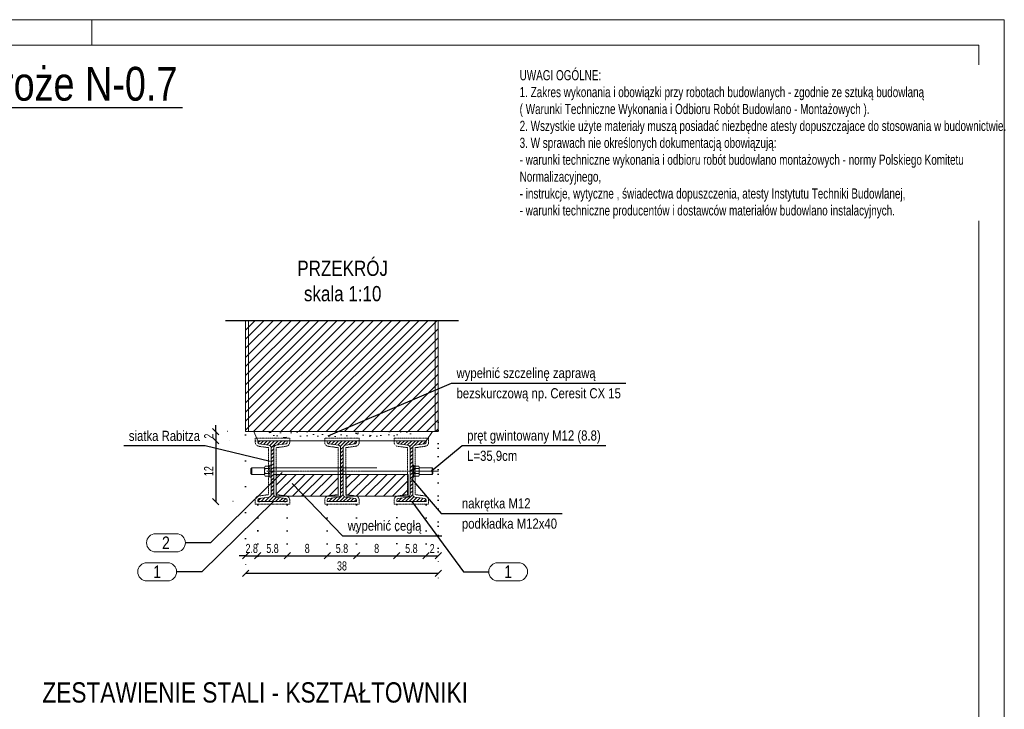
# Model space of a CAD drawing. Header units: millimetres. Extents: x 11149 to 111407, y -107619 to -23630.
# Tile 168 of 245: x 21516 to 22002, y -29700 to -29360. Entities that reach past the tile are written whole.
import ezdxf
from ezdxf.enums import TextEntityAlignment as Align

# ---------------------------------------------------------------- set-up
doc = ezdxf.new("R2010")
doc.units = ezdxf.units.MM
doc.header["$LTSCALE"] = 2
for name, pattern in [('CENTER2', [28.575, 19.05, -3.175, 3.175, -3.175]), ('DOT', [6.35, 0, -6.35]), ('HIDDEN', [9.525, 6.35, -3.175])]:
    doc.linetypes.add(name, pattern=pattern)
doc.layers.get('0').update_dxf_attribs({"plot": 0})
doc.layers.get('Defpoints').update_dxf_attribs({"color": 1})
for name, color, linetype, lineweight in [('e-cad_252', 252, 'HIDDEN', 9), ('e-cad_cienkie', 1, 'Continuous', 9), ('e-cad_opisy', 7, 'Continuous', 9), ('e-cad_osie', 22, 'CENTER2', 9), ('e-cad_stal_kontur', 222, 'Continuous', 20), ('e-cad_stal_wypelnienia', 224, 'Continuous', 9), ('e-cad_wymiary', 4, 'Continuous', 9), ('Opisy', 7, 'Continuous', 13)]:
    doc.layers.add(name, color=color, linetype=linetype, lineweight=lineweight)
doc.layers.add('e-cad_ukryte', color=30, linetype='HIDDEN')
doc.styles.add('e-cad_1', font='arial.ttf', dxfattribs={"width": 0.7})
doc.styles.add('e-cad_2', font='arial.ttf', dxfattribs={"width": 0.8})
doc.dimstyles.new('e-cad_1_10_[cm]', dxfattribs={"dimtxt": 1.8, "dimasz": 1.25, "dimexe": 1.25, "dimexo": 0.625, "dimgap": 0.5, "dimtad": 1, "dimdec": 0, "dimrnd": 1, "dimzin": 1, "dimtxsty": 'e-cad_1', "dimblk": 'OBLIQUE', "dimcen": 2.5, "dimclrd": 256, "dimclre": 252, "dimclrt": 7, "dimadec": 0, "dimazin": 0, "dimtfac": 1, "dimtix": 1, "dimtmove": 2, "dimatfit": 3, "dimldrblk": 'NONE', "dimfxl": 60, "dimfxlon": 1, "dimarcsym": 0})
doc.dimstyles.new('e-cad_1_25_10[cm]', dxfattribs={"dimscale": 2.5, "dimtxt": 1.8, "dimasz": 1.25, "dimexe": 1.25, "dimexo": 0.625, "dimgap": 0.5, "dimtad": 1, "dimdec": 0, "dimlfac": 0.4, "dimrnd": 1, "dimzin": 1, "dimtxsty": 'e-cad_1', "dimblk": 'OBLIQUE', "dimcen": 2.5, "dimclrd": 30, "dimclre": 252, "dimclrt": 7, "dimadec": 0, "dimazin": 0, "dimtfac": 1, "dimtix": 1, "dimtmove": 2, "dimatfit": 3, "dimfxl": 60, "dimfxlon": 1, "dimarcsym": 0})
doc.dimstyles.new('e-cad_1_25_[cm]', dxfattribs={"dimscale": 2.5, "dimtxt": 1.8, "dimasz": 1.25, "dimexe": 1.25, "dimexo": 0.625, "dimgap": 0.5, "dimtad": 1, "dimdec": 0, "dimrnd": 1, "dimzin": 1, "dimtxsty": 'e-cad_1', "dimblk": 'OBLIQUE', "dimcen": 2.5, "dimclrd": 256, "dimclre": 252, "dimclrt": 7, "dimadec": 0, "dimazin": 0, "dimtfac": 1, "dimtix": 1, "dimtmove": 2, "dimatfit": 3, "dimldrblk": 'NONE', "dimfxl": 60, "dimfxlon": 1, "dimarcsym": 0})
pattern_1 = [(45, (19265.0396, -33925.081), (-2.245064, 2.245064), [])]

# ---------------------------------------------------------------- blocks, each defined once
blk = doc.blocks.new('A3_poziom')
at = {"ltscale": 0.8}
blk.add_line((240, 292), (240, 297), dxfattribs=at)
for points in [[(0, 0), (420, 0), (420, 297), (0, 297)], [(30, 5), (415, 5), (415, 292), (30, 292)]]:
    blk.add_lwpolyline(points, close=True)
blk = doc.blocks.new('e-cad_ZelbetPozycja')
at = {"layer": 'e-cad_opisy', "ltscale": 0.04, "style": 'e-cad_1', "width": 0.8}
for tag, p, height in [('OPIS_1', (0, 1.33), 6.67), ('OPIS_2', (0, -5.33), 4), ('OPIS_4', (16, -5.33), 4), ('OPIS_3', (0, -9.33), 2.67)]:
    blk.add_attdef(tag, p, '', height=height, dxfattribs=at)
at = {"layer": 'e-cad_opisy', "ltscale": 0.04, "style": 'e-cad_1', "width": 0.8, "flags": 1}
for tag, p in [('POZYCJA', (0, -20)), ('ILOSC', (0, -26.67)), ('DODATEK', (0, -33.33))]:
    blk.add_attdef(tag, p, '', height=4, dxfattribs=at)
blk = doc.blocks.new('_None')
blk = doc.blocks.new('_OBLIQUE')
at = {"color": 0, "linetype": 'ByBlock', "lineweight": -2}
blk.add_line((-0.5, -0.5), (0.5, 0.5), dxfattribs=at)
blk = doc.blocks.new('e-cad_StalOpisNiezliczalny_1')
at = {"layer": 'e-cad_cienkie', "ltscale": 0.4}
blk.add_lwpolyline([(5.87, 1.8), (1.78, 1.8, 0.991311), (1.78, -1.8), (5.87, -1.8, 0.991311)], format="xyb", close=True, dxfattribs=at)
at = {"layer": 'e-cad_opisy', "color": 9, "ltscale": 0.04, "style": 'e-cad_1', "width": 0.8}
blk.add_attdef('NR', text='', height=2.5, dxfattribs=at).set_placement((3.83, 0), align=Align.MIDDLE_CENTER)
blk = doc.blocks.new('*D1453')
at = {"layer": 'Defpoints', "color": 0, "ltscale": 0.5}
for p in [(21620.49, -29563.21), (21613.02, -29567.71), (21646.99, -29567.71)]:
    blk.add_point(p, dxfattribs=at)
at = {"layer": 'e-cad_opisy', "color": 252, "linetype": 'DOT', "lineweight": -2}
for p, q in [((21618.92, -29563.21), (21609.89, -29563.21)), ((21645.42, -29567.71), (21609.89, -29567.71))]:
    blk.add_line(p, q, dxfattribs=at)
at = {"layer": 'e-cad_opisy', "color": 30, "lineweight": -2}
for p, q in [((21613.02, -29563.21), (21613.02, -29560.09)), ((21613.02, -29563.21), (21613.02, -29567.71)), ((21613.02, -29567.71), (21613.02, -29570.84))]:
    blk.add_line(p, q, dxfattribs=at)
at = {"layer": 'e-cad_opisy', "color": 30, "lineweight": -2, "ltscale": 0.5, "xscale": 3.125, "yscale": 3.125, "zscale": 3.125}
for p, rotation in [((21613.02, -29563.21), 270), ((21613.02, -29567.71), 90)]:
    blk.add_blockref('_OBLIQUE', p, dxfattribs=dict(at, rotation=rotation))
at = {"layer": 'e-cad_opisy', "color": 7, "ltscale": 0.5, "insert": (21609.51, -29565.46), "char_height": 4.5, "attachment_point": 5, "rotation": 90, "style": 'e-cad_1'}
blk.add_mtext('2', dxfattribs=at)
blk = doc.blocks.new('*D1454')
at = {"layer": 'Defpoints', "color": 0, "ltscale": 0.5}
for p in [(21646.99, -29567.71), (21613.02, -29597.71), (21648.77, -29597.71)]:
    blk.add_point(p, dxfattribs=at)
at = {"layer": 'e-cad_opisy', "color": 252, "linetype": 'DOT', "lineweight": -2}
for p, q in [((21645.42, -29567.71), (21609.89, -29567.71)), ((21647.21, -29597.71), (21609.89, -29597.71))]:
    blk.add_line(p, q, dxfattribs=at)
at = {"layer": 'e-cad_opisy', "color": 30, "lineweight": -2}
blk.add_line((21613.02, -29567.71), (21613.02, -29597.71), dxfattribs=at)
at = {"layer": 'e-cad_opisy', "color": 30, "lineweight": -2, "ltscale": 0.5, "xscale": 3.125, "yscale": 3.125, "zscale": 3.125}
for p, rotation in [((21613.02, -29567.71), 90), ((21613.02, -29597.71), 270)]:
    blk.add_blockref('_OBLIQUE', p, dxfattribs=dict(at, rotation=rotation))
at = {"layer": 'e-cad_opisy', "color": 7, "ltscale": 0.5, "insert": (21609.51, -29582.71), "char_height": 4.5, "attachment_point": 5, "rotation": 90, "style": 'e-cad_1'}
blk.add_mtext('12', dxfattribs=at)
blk = doc.blocks.new('*D1455')
at = {"layer": 'Defpoints', "color": 0, "ltscale": 0.5}
for p in [(21627.74, -29563.21), (21633.74, -29597.71), (21633.74, -29624.41)]:
    blk.add_point(p, dxfattribs=at)
at = {"layer": 'e-cad_opisy', "color": 252, "linetype": 'DOT', "lineweight": -2}
for p, q in [((21627.74, -29564.77), (21627.74, -29627.54)), ((21633.74, -29599.27), (21633.74, -29627.54))]:
    blk.add_line(p, q, dxfattribs=at)
at = {"layer": 'e-cad_opisy', "color": 30, "lineweight": -2}
for p, q in [((21627.74, -29624.41), (21624.61, -29624.41)), ((21627.74, -29624.41), (21633.74, -29624.41)), ((21633.74, -29624.41), (21636.86, -29624.41))]:
    blk.add_line(p, q, dxfattribs=at)
at = {"layer": 'e-cad_opisy', "color": 30, "lineweight": -2, "ltscale": 0.5, "xscale": 3.125, "yscale": 3.125, "zscale": 3.125}
blk.add_blockref('_OBLIQUE', (21627.74, -29624.41), dxfattribs=at)
at = {"layer": 'e-cad_opisy', "color": 30, "lineweight": -2, "ltscale": 0.5, "xscale": 3.125, "yscale": 3.125, "zscale": 3.125, "rotation": 180}
blk.add_blockref('_OBLIQUE', (21633.74, -29624.41), dxfattribs=at)
at = {"layer": 'e-cad_opisy', "color": 7, "ltscale": 0.5, "insert": (21630.74, -29620.87), "char_height": 4.5, "attachment_point": 5, "style": 'e-cad_1'}
blk.add_mtext('2.8', dxfattribs=at)
blk = doc.blocks.new('*D1456')
at = {"layer": 'Defpoints', "color": 0, "ltscale": 0.5}
for p in [(21722.74, -29557.02), (21627.74, -29563.21), (21722.74, -29633.04)]:
    blk.add_point(p, dxfattribs=at)
at = {"layer": 'e-cad_opisy', "color": 252, "linetype": 'DOT', "lineweight": -2}
for p, q in [((21722.74, -29558.59), (21722.74, -29636.16)), ((21627.74, -29564.77), (21627.74, -29636.16))]:
    blk.add_line(p, q, dxfattribs=at)
at = {"layer": 'e-cad_opisy', "color": 30, "lineweight": -2}
blk.add_line((21627.74, -29633.04), (21722.74, -29633.04), dxfattribs=at)
at = {"layer": 'e-cad_opisy', "color": 30, "lineweight": -2, "ltscale": 0.5, "xscale": 3.125, "yscale": 3.125, "zscale": 3.125, "rotation": 180}
blk.add_blockref('_OBLIQUE', (21627.74, -29633.04), dxfattribs=at)
at = {"layer": 'e-cad_opisy', "color": 30, "lineweight": -2, "ltscale": 0.5, "xscale": 3.125, "yscale": 3.125, "zscale": 3.125}
blk.add_blockref('_OBLIQUE', (21722.74, -29633.04), dxfattribs=at)
at = {"layer": 'e-cad_opisy', "color": 7, "ltscale": 0.5, "insert": (21675.24, -29629.49), "char_height": 4.5, "attachment_point": 5, "style": 'e-cad_1'}
blk.add_mtext('38', dxfattribs=at)
blk = doc.blocks.new('*D1478')
at = {"layer": 'Defpoints', "color": 0, "ltscale": 0.5}
for p in [(21633.74, -29597.71), (21648.24, -29597.71), (21648.24, -29624.41)]:
    blk.add_point(p, dxfattribs=at)
at = {"layer": 'e-cad_opisy', "color": 252, "linetype": 'DOT', "lineweight": -2, "ltscale": 0.5}
for p, q in [((21633.74, -29599.27), (21633.74, -29627.54)), ((21648.24, -29599.27), (21648.24, -29627.54))]:
    blk.add_line(p, q, dxfattribs=at)
at = {"layer": 'e-cad_opisy', "color": 30, "lineweight": -2, "ltscale": 0.5}
blk.add_line((21633.74, -29624.41), (21648.24, -29624.41), dxfattribs=at)
at = {"layer": 'e-cad_opisy', "color": 30, "lineweight": -2, "ltscale": 0.5, "xscale": 3.125, "yscale": 3.125, "zscale": 3.125, "rotation": 180}
blk.add_blockref('_OBLIQUE', (21633.74, -29624.41), dxfattribs=at)
at = {"layer": 'e-cad_opisy', "color": 30, "lineweight": -2, "ltscale": 0.5, "xscale": 3.125, "yscale": 3.125, "zscale": 3.125}
blk.add_blockref('_OBLIQUE', (21648.24, -29624.41), dxfattribs=at)
at = {"layer": 'e-cad_opisy', "color": 7, "ltscale": 0.5, "insert": (21640.99, -29620.87), "char_height": 4.5, "attachment_point": 5, "style": 'e-cad_1'}
blk.add_mtext('5.8', dxfattribs=at)
blk = doc.blocks.new('*D1479')
at = {"layer": 'Defpoints', "color": 0, "ltscale": 0.5}
for p in [(21648.24, -29597.71), (21667.99, -29597.71), (21667.99, -29624.41)]:
    blk.add_point(p, dxfattribs=at)
at = {"layer": 'e-cad_opisy', "color": 252, "linetype": 'DOT', "lineweight": -2, "ltscale": 0.5}
for p, q in [((21648.24, -29599.27), (21648.24, -29627.54)), ((21667.99, -29599.27), (21667.99, -29627.54))]:
    blk.add_line(p, q, dxfattribs=at)
at = {"layer": 'e-cad_opisy', "color": 30, "lineweight": -2, "ltscale": 0.5}
blk.add_line((21648.24, -29624.41), (21667.99, -29624.41), dxfattribs=at)
at = {"layer": 'e-cad_opisy', "color": 30, "lineweight": -2, "ltscale": 0.5, "xscale": 3.125, "yscale": 3.125, "zscale": 3.125, "rotation": 180}
blk.add_blockref('_OBLIQUE', (21648.24, -29624.41), dxfattribs=at)
at = {"layer": 'e-cad_opisy', "color": 30, "lineweight": -2, "ltscale": 0.5, "xscale": 3.125, "yscale": 3.125, "zscale": 3.125}
blk.add_blockref('_OBLIQUE', (21667.99, -29624.41), dxfattribs=at)
at = {"layer": 'e-cad_opisy', "color": 7, "ltscale": 0.5, "insert": (21658.11, -29620.87), "char_height": 4.5, "attachment_point": 5, "style": 'e-cad_1'}
blk.add_mtext('8', dxfattribs=at)
blk = doc.blocks.new('*D1480')
at = {"layer": 'Defpoints', "color": 0, "ltscale": 0.5}
for p in [(21667.99, -29597.71), (21682.49, -29597.71), (21682.49, -29624.41)]:
    blk.add_point(p, dxfattribs=at)
at = {"layer": 'e-cad_opisy', "color": 252, "linetype": 'DOT', "lineweight": -2, "ltscale": 0.5}
for p, q in [((21667.99, -29599.27), (21667.99, -29627.54)), ((21682.49, -29599.27), (21682.49, -29627.54))]:
    blk.add_line(p, q, dxfattribs=at)
at = {"layer": 'e-cad_opisy', "color": 30, "lineweight": -2, "ltscale": 0.5}
blk.add_line((21667.99, -29624.41), (21682.49, -29624.41), dxfattribs=at)
at = {"layer": 'e-cad_opisy', "color": 30, "lineweight": -2, "ltscale": 0.5, "xscale": 3.125, "yscale": 3.125, "zscale": 3.125, "rotation": 180}
blk.add_blockref('_OBLIQUE', (21667.99, -29624.41), dxfattribs=at)
at = {"layer": 'e-cad_opisy', "color": 30, "lineweight": -2, "ltscale": 0.5, "xscale": 3.125, "yscale": 3.125, "zscale": 3.125}
blk.add_blockref('_OBLIQUE', (21682.49, -29624.41), dxfattribs=at)
at = {"layer": 'e-cad_opisy', "color": 7, "ltscale": 0.5, "insert": (21675.24, -29620.87), "char_height": 4.5, "attachment_point": 5, "style": 'e-cad_1'}
blk.add_mtext('5.8', dxfattribs=at)
blk = doc.blocks.new('*D1481')
at = {"layer": 'Defpoints', "color": 0, "ltscale": 0.5}
for p in [(21682.49, -29597.71), (21702.24, -29597.56), (21702.24, -29624.41)]:
    blk.add_point(p, dxfattribs=at)
at = {"layer": 'e-cad_opisy', "color": 252, "linetype": 'DOT', "lineweight": -2, "ltscale": 0.5}
for p, q in [((21682.49, -29599.27), (21682.49, -29627.54)), ((21702.24, -29599.12), (21702.24, -29627.54))]:
    blk.add_line(p, q, dxfattribs=at)
at = {"layer": 'e-cad_opisy', "color": 30, "lineweight": -2, "ltscale": 0.5}
blk.add_line((21682.49, -29624.41), (21702.24, -29624.41), dxfattribs=at)
at = {"layer": 'e-cad_opisy', "color": 30, "lineweight": -2, "ltscale": 0.5, "xscale": 3.125, "yscale": 3.125, "zscale": 3.125, "rotation": 180}
blk.add_blockref('_OBLIQUE', (21682.49, -29624.41), dxfattribs=at)
at = {"layer": 'e-cad_opisy', "color": 30, "lineweight": -2, "ltscale": 0.5, "xscale": 3.125, "yscale": 3.125, "zscale": 3.125}
blk.add_blockref('_OBLIQUE', (21702.24, -29624.41), dxfattribs=at)
at = {"layer": 'e-cad_opisy', "color": 7, "ltscale": 0.5, "insert": (21692.36, -29620.87), "char_height": 4.5, "attachment_point": 5, "style": 'e-cad_1'}
blk.add_mtext('8', dxfattribs=at)
blk = doc.blocks.new('*D1482')
at = {"layer": 'Defpoints', "color": 0, "ltscale": 0.5}
for p in [(21702.24, -29597.56), (21716.74, -29597.71), (21716.74, -29624.41)]:
    blk.add_point(p, dxfattribs=at)
at = {"layer": 'e-cad_opisy', "color": 252, "linetype": 'DOT', "lineweight": -2, "ltscale": 0.5}
for p, q in [((21702.24, -29599.12), (21702.24, -29627.54)), ((21716.74, -29599.27), (21716.74, -29627.54))]:
    blk.add_line(p, q, dxfattribs=at)
at = {"layer": 'e-cad_opisy', "color": 30, "lineweight": -2, "ltscale": 0.5}
blk.add_line((21702.24, -29624.41), (21716.74, -29624.41), dxfattribs=at)
at = {"layer": 'e-cad_opisy', "color": 30, "lineweight": -2, "ltscale": 0.5, "xscale": 3.125, "yscale": 3.125, "zscale": 3.125, "rotation": 180}
blk.add_blockref('_OBLIQUE', (21702.24, -29624.41), dxfattribs=at)
at = {"layer": 'e-cad_opisy', "color": 30, "lineweight": -2, "ltscale": 0.5, "xscale": 3.125, "yscale": 3.125, "zscale": 3.125}
blk.add_blockref('_OBLIQUE', (21716.74, -29624.41), dxfattribs=at)
at = {"layer": 'e-cad_opisy', "color": 7, "ltscale": 0.5, "insert": (21709.49, -29620.87), "char_height": 4.5, "attachment_point": 5, "style": 'e-cad_1'}
blk.add_mtext('5.8', dxfattribs=at)
blk = doc.blocks.new('*D1483')
at = {"layer": 'Defpoints', "color": 0, "ltscale": 0.5}
for p in [(21722.74, -29561.06), (21716.74, -29597.71), (21722.74, -29624.41)]:
    blk.add_point(p, dxfattribs=at)
at = {"layer": 'e-cad_opisy', "color": 252, "linetype": 'DOT', "lineweight": -2, "ltscale": 0.5}
for p, q in [((21722.74, -29562.63), (21722.74, -29627.54)), ((21716.74, -29599.27), (21716.74, -29627.54))]:
    blk.add_line(p, q, dxfattribs=at)
at = {"layer": 'e-cad_opisy', "color": 30, "lineweight": -2, "ltscale": 0.5}
blk.add_line((21716.74, -29624.41), (21722.74, -29624.41), dxfattribs=at)
at = {"layer": 'e-cad_opisy', "color": 30, "lineweight": -2, "ltscale": 0.5, "xscale": 3.125, "yscale": 3.125, "zscale": 3.125, "rotation": 180}
blk.add_blockref('_OBLIQUE', (21716.74, -29624.41), dxfattribs=at)
at = {"layer": 'e-cad_opisy', "color": 30, "lineweight": -2, "ltscale": 0.5, "xscale": 3.125, "yscale": 3.125, "zscale": 3.125}
blk.add_blockref('_OBLIQUE', (21722.74, -29624.41), dxfattribs=at)
at = {"layer": 'e-cad_opisy', "color": 7, "ltscale": 0.5, "insert": (21719.74, -29620.91), "char_height": 4.5, "attachment_point": 5, "style": 'e-cad_1'}
blk.add_mtext('2', dxfattribs=at)

msp = doc.modelspace()

# ---------------------------------------------------------------- hatches: boundary and pattern name
at = {"layer": 'e-cad_252', "ltscale": 10}
h = msp.add_hatch(dxfattribs=at)
h.set_pattern_fill('ANSI31', color=256)
h.set_pattern_definition([(45, (19272.2896, -33925.081), (-2.245064, 2.245064), [])])
h.paths.add_polyline_path([(21627.74, -29508.42), (21627.74, -29563.21), (21722.74, -29563.21), (21722.74, -29508.42)])
at = {"layer": 'e-cad_252', "ltscale": 0.8}
h = msp.add_hatch(dxfattribs=at)
h.set_pattern_fill('CONC', color=256, scale=0.625, angle=30)
h.set_pattern_definition([(30, (12073.933, -34338.94), (-7.9375, 13.748153), [0, -15.875]), (30, (12076.849, -34343.672), (-7.9375, 13.748153), [0, -15.875]), (30, (12072.975, -34336.01), (-7.9375, 13.748153), [0, -15.875]), (8.1986, (12068.2869, -34344.3997), (49.1819629, 10.0643501), [1.709785, -83.77971]), (246.8699, (12069.9792, -34344.156), (25.36945775, 51.3088076), [0.79375, -78.58125]), (160.6013, (12069.6674, -34344.8858), (116.36576442, -42.80140287), [1.463596, -144.896665]), (236.5651, (12066.083, -34349.155), (-5.8106313, -21.6856646), [0.35498, -35.142599]), (356.3099, (12065.8874, -34349.4512), (35.433811, 2.1268249), [0.57239, -56.66575]), (138.4349, (12066.4586, -34349.488), (-29.6231348, 19.5588252), [0.502015, -49.699148]), (255, (12075.676, -34345.45), (7.937502, -13.748158), [0.673513, -21.777119]), (30, (12075.501, -34346.1), (5.810653, 21.685653), [0.9525, -14.9225]), (165, (12076.326, -34345.624), (-13.748158, -7.937502), [0.673513, -21.777119]), (281.5651, (12068.946, -34337.6035), (-2.1268721, 35.4337999), [0.502015, -49.699148]), (30, (12069.046, -34338.095), (5.810653, 21.685653), [0.79375, -15.08125]), (173.1301, (12069.7338, -34337.6984), (-57.1194597, 3.6838089), [0.79375, -78.58125]), (243.6901, (12061.58, -34341.673), (19.5587899, 29.6231681), [0.57239, -56.66575]), (11.5651, (12061.326, -34342.186), (-35.4337999, -2.1268721), [1.00403, -49.197133]), (156.8699, (12062.3098, -34341.9847), (51.3088076, -25.36945775), [0.79375, -78.58125]), (30, (12065.884, -34339.921), (-7.9375, 13.748153), [0, -15.875]), (30, (12064.236, -34345.639), (-7.9375, 13.748153), [0, -15.875]), (30, (12071.022, -34348.503), (-7.9375, 13.748153), [0, -15.875]), (30, (12072.274, -34342.098), (-7.9375, 13.748153), [0, -15.875]), (30, (12066.937, -34342.063), (-7.9375, 13.748153), [0, -15.875]), (30, (12063.675, -34343.396), (-7.9375, 13.748153), [0, -15.875]), (30, (12065.388, -34343.507), (-7.9375, 13.748153), [0, -15.875]), (30, (12066.743, -34347.124), (-7.9375, 13.748153), [0, -15.875]), (30, (12063.126, -34348.479), (-7.9375, 13.748153), [0, -15.875]), (30, (12061.438, -34345.238), (-7.9375, 13.748153), [0, -15.875]), (30, (12059.28, -34342.451), (-7.9375, 13.748153), [0, -15.875]), (30, (12063.224, -34339.44), (-7.9375, 13.748153), [0, -15.875]), (30, (12065.931, -34337.144), (-7.9375, 13.748153), [0, -15.875]), (30, (12071.06, -34334.916), (-7.9375, 13.748153), [0, -15.875]), (30, (12070.221, -34341.083), (-7.9375, 13.748153), [0, -15.875]), (30, (12067.418, -34339.402), (-7.9375, 13.748153), [0, -15.875]), (30, (12072.328, -34345.366), (-7.9375, 13.748153), [0, -15.875]), (30, (12068.6, -34348.435), (-7.9375, 13.748153), [0, -15.875]), (30, (12074.471, -34349.078), (-7.9375, 13.748153), [0, -15.875]), (30, (12069.458, -34350.873), (-7.9375, 13.748153), [0, -15.875]), (30, (12065.296, -34353.825), (-7.9375, 13.748153), [0, -15.875]), (30, (12067.343, -34353.56), (-7.9375, 13.748153), [0, -15.875]), (30, (12066.37, -34351.556), (-7.9375, 13.748153), [0, -15.875]), (30, (12076.85, -34348.438), (-7.9375, 13.748153), [0, -15.875]), (30, (12075.246, -34341.848), (-7.9375, 13.748153), [0, -15.875]), (30, (12072.177, -34338.12), (-7.9375, 13.748153), [0, -15.875]), (30, (12071.568, -34351.67), (-7.9375, 13.748153), [0, -15.875])])
h.paths.add_polyline_path([(21638.97, -29563.21), (21712.64, -29563.21), (21710.36, -29566.46), (21676.49, -29566.46), (21640.43, -29566.46)])
at = {"layer": 'e-cad_252', "ltscale": 10}
h = msp.add_hatch(dxfattribs=at)
h.set_pattern_fill('ANSI31', color=256)
h.set_pattern_definition(pattern_1)
h.paths.add_polyline_path([(21642.87, -29584.3), (21673.35, -29584.3), (21673.35, -29594.25), (21673.35, -29594.25, -0.344616), (21673.32, -29594.29), (21668.48, -29594.96, 0.060951), (21668, -29595.09), (21648.22, -29595.09, 0.060951), (21647.75, -29594.96), (21642.9, -29594.29, -0.344616), (21642.87, -29594.25), (21642.87, -29594.25)])
h = msp.add_hatch(dxfattribs=at)
h.set_pattern_fill('ANSI31', color=256)
h.set_pattern_definition(pattern_1)
h.paths.add_polyline_path([(21677.38, -29584.3), (21707.6, -29584.3), (21707.6, -29594.25, -0.374036), (21707.57, -29594.29), (21702.73, -29594.96, 0.060951), (21702.25, -29595.09), (21682.47, -29595.09, 0.060951), (21682, -29594.96), (21677.38, -29594.32)])
at = {"layer": 'e-cad_stal_wypelnienia', "ltscale": 0.4}
h = msp.add_hatch(dxfattribs=at)
h.set_pattern_fill('ANSI31', color=256, scale=0.4, style=0)
h.set_pattern_definition([(45, (-2856.5453, -46528.246), (-0.89802561, 0.89802561), [])])
edge = h.paths.add_edge_path()
edge.add_line((21633.74, -29597.71), (21633.74, -29596.97))
edge.add_ellipse((21634.52, -29596.98), major_axis=(-0.554, -0.554), ratio=1, start_angle=233.4848, end_angle=314.4848, ccw=False)
edge.add_line((21634.4, -29596.2), (21639.25, -29595.52))
edge.add_ellipse((21639.06, -29594.25), major_axis=(1.29, 0), ratio=1, start_angle=278.4848, end_angle=359.4848)
edge.add_line((21640.35, -29594.26), (21640.35, -29571.16))
edge.add_ellipse((21639.06, -29571.18), major_axis=(0.911, 0.911), ratio=1, start_angle=315.5152, end_angle=396.5152)
edge.add_line((21639.25, -29569.9), (21634.4, -29569.22))
edge.add_ellipse((21634.52, -29568.45), major_axis=(-0.782, 0.043), ratio=1, start_angle=363.6665, end_angle=444.6665, ccw=False)
edge.add_line((21633.74, -29568.46), (21633.74, -29567.71))
edge.add_line((21633.74, -29567.71), (21648.24, -29567.71))
edge.add_line((21648.24, -29567.71), (21648.24, -29568.46))
edge.add_ellipse((21647.45, -29568.45), major_axis=(-0.554, -0.554), ratio=1, start_angle=413.4848, end_angle=494.4848, ccw=False)
edge.add_line((21647.57, -29569.22), (21642.72, -29569.9))
edge.add_ellipse((21642.91, -29571.18), major_axis=(1.08, 0.7), ratio=1, start_angle=65.5166, end_angle=146.5166)
edge.add_line((21641.62, -29571.16), (21641.62, -29594.26))
edge.add_ellipse((21642.91, -29594.25), major_axis=(1.03, 0.77), ratio=1, start_angle=143.6536, end_angle=224.6536)
edge.add_line((21642.72, -29595.52), (21647.57, -29596.2))
edge.add_ellipse((21647.45, -29596.98), major_axis=(-0.782, 0.043), ratio=1, start_angle=183.6665, end_angle=264.6665, ccw=False)
edge.add_line((21648.24, -29596.97), (21648.24, -29597.71))
edge.add_line((21648.24, -29597.71), (21633.74, -29597.71))
h = msp.add_hatch(dxfattribs=at)
h.set_pattern_fill('ANSI31', color=256, scale=0.4, angle=180, style=0)
h.set_pattern_definition([(225, (-2905.7953, -46528.246), (0.89802561, -0.89802561), [])])
edge = h.paths.add_edge_path()
edge.add_line((21667.99, -29567.71), (21667.99, -29568.46))
edge.add_ellipse((21668.77, -29568.45), major_axis=(0.554, 0.554), ratio=1, start_angle=135.5152, end_angle=216.5152)
edge.add_line((21668.65, -29569.22), (21673.5, -29569.9))
edge.add_ellipse((21673.31, -29571.18), major_axis=(-1.03, -0.77), ratio=1, start_angle=503.9609, end_angle=584.9609, ccw=False)
edge.add_line((21674.6, -29571.16), (21674.6, -29594.26))
edge.add_ellipse((21673.31, -29594.25), major_axis=(-1.03, -0.77), ratio=1, start_angle=421.6232, end_angle=502.6232, ccw=False)
edge.add_line((21673.5, -29595.52), (21668.65, -29596.2))
edge.add_ellipse((21668.77, -29596.98), major_axis=(0.782, -0.043), ratio=1, start_angle=101.6361, end_angle=182.6361)
edge.add_line((21667.99, -29596.97), (21667.99, -29597.71))
edge.add_line((21667.99, -29597.71), (21682.49, -29597.71))
edge.add_line((21682.49, -29597.71), (21682.49, -29596.97))
edge.add_ellipse((21681.7, -29596.98), major_axis=(0.554, 0.554), ratio=1, start_angle=315.5152, end_angle=396.5152)
edge.add_line((21681.82, -29596.2), (21676.97, -29595.52))
edge.add_ellipse((21677.16, -29594.25), major_axis=(-1.29, 0), ratio=1, start_angle=360.5152, end_angle=441.5152, ccw=False)
edge.add_line((21675.87, -29594.26), (21675.87, -29571.16))
edge.add_ellipse((21677.16, -29571.18), major_axis=(-0.911, -0.911), ratio=1, start_angle=233.4848, end_angle=314.4848, ccw=False)
edge.add_line((21676.97, -29569.9), (21681.82, -29569.22))
edge.add_ellipse((21681.7, -29568.45), major_axis=(0.782, -0.043), ratio=1, start_angle=281.6361, end_angle=362.6361)
edge.add_line((21682.49, -29568.46), (21682.49, -29567.71))
edge.add_line((21682.49, -29567.71), (21667.99, -29567.71))
h = msp.add_hatch(dxfattribs=at)
h.set_pattern_fill('ANSI31', color=256, scale=0.4, angle=180, style=0)
h.set_pattern_definition([(225, (-2871.5453, -46528.246), (0.89802561, -0.89802561), [])])
edge = h.paths.add_edge_path()
edge.add_line((21702.24, -29567.71), (21702.24, -29568.46))
edge.add_ellipse((21703.02, -29568.45), major_axis=(0.554, 0.554), ratio=1, start_angle=135.5152, end_angle=216.5152)
edge.add_line((21702.9, -29569.22), (21707.75, -29569.9))
edge.add_ellipse((21707.56, -29571.18), major_axis=(-1.03, -0.77), ratio=1, start_angle=503.9609, end_angle=584.9609, ccw=False)
edge.add_line((21708.85, -29571.16), (21708.85, -29594.26))
edge.add_ellipse((21707.56, -29594.25), major_axis=(-1.03, -0.77), ratio=1, start_angle=421.6232, end_angle=502.6232, ccw=False)
edge.add_line((21707.75, -29595.52), (21702.9, -29596.2))
edge.add_ellipse((21703.02, -29596.98), major_axis=(0.782, -0.043), ratio=1, start_angle=101.6361, end_angle=182.6361)
edge.add_line((21702.24, -29596.97), (21702.24, -29597.71))
edge.add_line((21702.24, -29597.71), (21716.74, -29597.71))
edge.add_line((21716.74, -29597.71), (21716.74, -29596.97))
edge.add_ellipse((21715.95, -29596.98), major_axis=(0.554, 0.554), ratio=1, start_angle=315.5152, end_angle=396.5152)
edge.add_line((21716.07, -29596.2), (21711.22, -29595.52))
edge.add_ellipse((21711.41, -29594.25), major_axis=(-1.29, 0), ratio=1, start_angle=360.5152, end_angle=441.5152, ccw=False)
edge.add_line((21710.12, -29594.26), (21710.12, -29571.16))
edge.add_ellipse((21711.41, -29571.18), major_axis=(-0.911, -0.911), ratio=1, start_angle=233.4848, end_angle=314.4848, ccw=False)
edge.add_line((21711.22, -29569.9), (21716.07, -29569.22))
edge.add_ellipse((21715.95, -29568.45), major_axis=(0.782, -0.043), ratio=1, start_angle=281.6361, end_angle=362.6361)
edge.add_line((21716.74, -29568.46), (21716.74, -29567.71))
edge.add_line((21716.74, -29567.71), (21702.24, -29567.71))

# ---------------------------------------------------------------- linework, layer by layer
at = {"layer": 'e-cad_opisy'}
for p, q in [((21627.74, -29563.21), (21627.74, -29508.42)), ((21627.74, -29508.42), (21627.74, -29563.21)), ((21629.24, -29563.21), (21629.24, -29508.42)), ((21629.24, -29508.42), (21629.24, -29563.21)), ((21721.24, -29508.42), (21721.24, -29563.21)), ((21722.74, -29563.21), (21722.74, -29508.42)), ((21722.74, -29508.42), (21722.74, -29563.21)), ((21627.74, -29563.21), (21722.74, -29563.21))]:
    msp.add_line(p, q, dxfattribs=at)
at = {"layer": 'e-cad_opisy', "color": 0, "linetype": 'HIDDEN', "ltscale": 4}
for p, q in [((21630.35, -29581.5), (21630.35, -29583.92)), ((21630.72, -29581.12), (21630.72, -29584.3)), ((21641.62, -29581.12), (21708.85, -29581.12)), ((21719.75, -29581.12), (21719.75, -29584.3)), ((21720.12, -29581.5), (21720.12, -29583.92)), ((21641.62, -29584.3), (21708.85, -29584.3))]:
    msp.add_line(p, q, dxfattribs=at)
for points in [[(21630.35, -29581.5), (21630.72, -29581.12), (21637.12, -29581.12)], [(21630.35, -29583.92), (21630.72, -29584.3), (21637.12, -29584.3)], [(21720.12, -29581.5), (21719.75, -29581.12), (21713.35, -29581.12)], [(21720.12, -29583.92), (21719.75, -29584.3), (21713.35, -29584.3)]]:
    msp.add_lwpolyline(points, dxfattribs=at)
at = {"layer": 'e-cad_opisy'}
for points in [[(21637.38, -29581.47, -0.419144), (21637.38, -29580.23)], [(21637.38, -29583.95, -0.209572), (21637.38, -29581.47)], [(21637.38, -29585.19, -0.419144), (21637.38, -29583.95)], [(21639.46, -29581.47, 0.419144), (21639.46, -29580.23)], [(21639.46, -29583.95, 0.209572), (21639.46, -29581.47)], [(21639.46, -29585.19, 0.419144), (21639.46, -29583.95)], [(21711.01, -29581.47, -0.419144), (21711.01, -29580.23)], [(21711.01, -29583.95, -0.209572), (21711.01, -29581.47)], [(21711.01, -29585.19, -0.419144), (21711.01, -29583.95)], [(21713.09, -29581.47, 0.419144), (21713.09, -29580.23)], [(21713.09, -29583.95, 0.209572), (21713.09, -29581.47)], [(21713.09, -29585.19, 0.419144), (21713.09, -29583.95)]]:
    msp.add_lwpolyline(points, format="xyb", dxfattribs=at)
for points in [[(21637.12, -29584.57), (21637.12, -29580.85)], [(21637.12, -29581.47), (21639.72, -29581.47)], [(21637.12, -29583.95), (21639.72, -29583.95)], [(21637.38, -29580.23), (21639.46, -29580.23)], [(21640.35, -29585.71), (21640.35, -29579.71), (21639.72, -29579.71), (21639.72, -29585.71), (21640.35, -29585.71)], [(21639.72, -29584.57), (21639.72, -29580.85)], [(21710.12, -29585.71), (21710.12, -29579.71), (21710.75, -29579.71), (21710.75, -29585.71), (21710.12, -29585.71)], [(21710.75, -29584.57), (21710.75, -29580.85)], [(21713.35, -29581.47), (21710.75, -29581.47)], [(21713.35, -29583.95), (21710.75, -29583.95)], [(21713.09, -29580.23), (21711.01, -29580.23)], [(21713.35, -29584.57), (21713.35, -29580.85)], [(21637.38, -29585.19), (21639.46, -29585.19)], [(21713.09, -29585.19), (21711.01, -29585.19)]]:
    msp.add_lwpolyline(points, dxfattribs=at)
at = {"layer": 'e-cad_opisy', "ltscale": 0.5}
for points in [[(21642.87, -29595.09), (21673.35, -29595.09), (21673.35, -29584.3), (21642.87, -29584.3)], [(21677.38, -29595.09), (21707.85, -29595.09), (21707.85, -29584.3), (21677.38, -29584.3)]]:
    msp.add_lwpolyline(points, close=True, dxfattribs=at)
at = {"layer": 'e-cad_osie', "ltscale": 0.02}
msp.add_lwpolyline([(21722.88, -29582.71), (21638.16, -29582.71)], dxfattribs=at)
at = {"layer": 'e-cad_stal_kontur', "linetype": 'HIDDEN', "ltscale": 0.01}
for points in [[(21640.99, -29598.96), (21632.49, -29598.96), (21632.49, -29596.96, -0.370858), (21634.23, -29594.96), (21639.07, -29594.29, 0.374036), (21639.1, -29594.25), (21639.1, -29571.17, 0.374036), (21639.06, -29571.14), (21634.23, -29570.46, -0.370858), (21632.49, -29568.46), (21632.49, -29566.46), (21640.99, -29566.46)], [(21640.99, -29598.96), (21649.49, -29598.96), (21649.49, -29596.96, 0.370858), (21647.75, -29594.96), (21642.9, -29594.29, -0.374036), (21642.87, -29594.25), (21642.87, -29571.17, -0.374036), (21642.91, -29571.14), (21647.75, -29570.46, 0.370858), (21649.49, -29568.46), (21649.49, -29566.46), (21640.99, -29566.46)], [(21675.24, -29598.96), (21666.74, -29598.96), (21666.74, -29596.96, -0.370858), (21668.48, -29594.96), (21673.32, -29594.29, 0.374036), (21673.35, -29594.25), (21673.35, -29571.17, 0.374036), (21673.31, -29571.14), (21668.48, -29570.46, -0.370858), (21666.74, -29568.46), (21666.74, -29566.46), (21675.24, -29566.46)], [(21675.24, -29598.96), (21683.74, -29598.96), (21683.74, -29596.96, 0.370858), (21682, -29594.96), (21677.15, -29594.29, -0.374036), (21677.12, -29594.25), (21677.12, -29571.17, -0.374036), (21677.16, -29571.14), (21682, -29570.46, 0.370858), (21683.74, -29568.46), (21683.74, -29566.46), (21675.24, -29566.46)], [(21709.49, -29598.96), (21700.99, -29598.96), (21700.99, -29596.96, -0.370858), (21702.73, -29594.96), (21707.57, -29594.29, 0.374036), (21707.6, -29594.25), (21707.6, -29571.17, 0.374036), (21707.56, -29571.14), (21702.73, -29570.46, -0.370858), (21700.99, -29568.46), (21700.99, -29566.46), (21709.49, -29566.46)], [(21709.49, -29598.96), (21717.99, -29598.96), (21717.99, -29596.96, 0.370858), (21716.25, -29594.96), (21711.4, -29594.29, -0.374036), (21711.37, -29594.25), (21711.37, -29571.17, -0.374036), (21711.41, -29571.14), (21716.25, -29570.46, 0.370858), (21717.99, -29568.46), (21717.99, -29566.46), (21709.49, -29566.46)]]:
    msp.add_lwpolyline(points, format="xyb", dxfattribs=at)
at = {"layer": 'e-cad_stal_kontur', "ltscale": 0.4}
for points in [[(21633.74, -29597.71), (21633.74, -29596.97, -0.368919), (21634.4, -29596.2), (21639.25, -29595.52, 0.368919), (21640.35, -29594.26), (21640.35, -29571.16, 0.368919), (21639.25, -29569.9), (21634.4, -29569.22, -0.368919), (21633.74, -29568.46), (21633.74, -29567.71), (21648.24, -29567.71), (21648.24, -29568.46, -0.368919), (21647.57, -29569.22), (21642.72, -29569.9, 0.368919), (21641.62, -29571.16), (21641.62, -29594.26, 0.368919), (21642.72, -29595.52), (21647.57, -29596.2, -0.368919), (21648.24, -29596.97), (21648.24, -29597.71), (21633.74, -29597.71)], [(21682.49, -29597.71), (21682.49, -29596.97, 0.368919), (21681.82, -29596.2), (21676.97, -29595.52, -0.368919), (21675.87, -29594.26), (21675.87, -29571.16, -0.368919), (21676.97, -29569.9), (21681.82, -29569.22, 0.368919), (21682.49, -29568.46), (21682.49, -29567.71), (21667.99, -29567.71), (21667.99, -29568.46, 0.368919), (21668.65, -29569.22), (21673.5, -29569.9, -0.368919), (21674.6, -29571.16), (21674.6, -29594.26, -0.368919), (21673.5, -29595.52), (21668.65, -29596.2, 0.368919), (21667.99, -29596.97), (21667.99, -29597.71), (21682.49, -29597.71)], [(21716.74, -29597.71), (21716.74, -29596.97, 0.368919), (21716.07, -29596.2), (21711.22, -29595.52, -0.368919), (21710.12, -29594.26), (21710.12, -29571.16, -0.368919), (21711.22, -29569.9), (21716.07, -29569.22, 0.368919), (21716.74, -29568.46), (21716.74, -29567.71), (21702.24, -29567.71), (21702.24, -29568.46, 0.368919), (21702.9, -29569.22), (21707.75, -29569.9, -0.368919), (21708.85, -29571.16), (21708.85, -29594.26, -0.368919), (21707.75, -29595.52), (21702.9, -29596.2, 0.368919), (21702.24, -29596.97), (21702.24, -29597.71), (21716.74, -29597.71)]]:
    msp.add_lwpolyline(points, format="xyb", dxfattribs=at)
at = {"layer": 'e-cad_ukryte', "ltscale": 0.02}
msp.add_line((21617.74, -29508.42), (21732.74, -29508.42), dxfattribs=at)
at = {"layer": 'e-cad_wymiary', "ltscale": 0.4}
for p, q in [((21633.74, -29567.71), (21631.72, -29563.21)), ((21716.74, -29567.71), (21719.89, -29563.21)), ((21648.24, -29567.71), (21667.99, -29567.71)), ((21682.49, -29567.71), (21702.24, -29567.71))]:
    msp.add_line(p, q, dxfattribs=at)

# ---------------------------------------------------------------- block references
at = {"layer": 'e-cad_opisy', "ltscale": 0.02, "xscale": 2.5, "yscale": 2.5, "zscale": 2.5}
msp.add_blockref('A3_poziom', (20951.87, -30102.55), dxfattribs=at)
at = {"layer": 'e-cad_opisy', "ltscale": 0.5, "xscale": 2.5, "yscale": 2.5, "zscale": 2.5}
msp.add_blockref('e-cad_ZelbetPozycja', (21422.18, -29403.31), dxfattribs=at).add_auto_attribs({'OPIS_1': 'poz. Nadproże N-0.7', 'OPIS_2': 'szt.1', 'OPIS_3': 'dodatek na spoiny 1,8%'})
at = {"layer": 'e-cad_opisy'}
ref = msp.add_blockref('e-cad_StalOpisNiezliczalny_1', (21598, -29618.07), dxfattribs=dict(at, xscale=-2.5, yscale=2.5, zscale=2.5))
ref.add_attrib('NR', '2', dxfattribs={"color": 9, "height": 6.25, "style": 'e-cad_1', "width": 0.8}).set_placement((21588.44, -29618.07), align=Align.MIDDLE_CENTER)
ref = msp.add_blockref('e-cad_StalOpisNiezliczalny_1', (21593.7, -29632.36), dxfattribs=dict(at, xscale=-2.5, yscale=2.5, zscale=2.5))
ref.add_attrib('NR', '1', dxfattribs={"color": 9, "height": 6.25, "style": 'e-cad_1', "width": 0.8}).set_placement((21584.14, -29632.36), align=Align.MIDDLE_CENTER)
at = {"layer": 'e-cad_opisy', "xscale": 2.5, "yscale": 2.5, "zscale": 2.5}
msp.add_blockref('e-cad_StalOpisNiezliczalny_1', (21747.62, -29632.36), dxfattribs=at).add_auto_attribs({'NR': '1'})

# ---------------------------------------------------------------- texts
at = {"layer": 'e-cad_opisy', "style": 'e-cad_1', "width": 0.8}
for s, p in [('wypełnić szczelinę zaprawą', (21731.75, -29536.81)), ('bezskurczową np. Ceresit CX 15', (21731.75, -29546.81)), ('siatka Rabitza', (21570.15, -29567.8))]:
    msp.add_text(s, height=5, dxfattribs=at).set_placement(p)
at = {"layer": 'e-cad_opisy', "ltscale": 0.4, "style": 'e-cad_1', "width": 0.8}
for s, p in [('pręt gwintowany M12 (8.8)', (21736.99, -29567.64)), ('L=35,9cm', (21736.99, -29577.64)), ('nakrętka M12', (21734.4, -29601.09)), ('wypełnić cegłą', (21678.08, -29612.09)), ('podkładka M12x40', (21734.4, -29611.09))]:
    msp.add_text(s, height=5, dxfattribs=at).set_placement(p)
at = {"layer": 'e-cad_opisy', "ltscale": 0.5, "style": 'e-cad_1', "width": 0.8}
msp.add_text('ZESTAWIENIE STALI - KSZTAŁTOWNIKI', height=10, dxfattribs=at).set_placement((21527.52, -29696.86))
at = {"layer": 'e-cad_opisy', "ltscale": 0.8, "insert": (21675.6, -29499.02), "char_height": 7.5, "width": 113.777, "attachment_point": 8, "style": 'e-cad_2'}
msp.add_mtext('PRZEKRÓJ\\Pskala 1:10', dxfattribs=at)

# ---------------------------------------------------------------- dimensions: what is measured, and where the dimension line sits
at = {"layer": 'e-cad_opisy'}
for base, p2, text, picture, middle in [((21722.74, -29633.04), (21722.74, -29557.02), '38', '*D1456', (21675.24, -29629.49)), ((21633.74, -29624.41), (21633.74, -29597.71), '<>.8', '*D1455', (21630.74, -29620.87))]:
    dim = msp.add_linear_dim(base=base, p1=(21627.74, -29563.21), p2=p2, text=text, dimstyle='e-cad_1_25_10[cm]', override={"dimtxsty": 'e-cad_1', "dimblk": 'OBLIQUE'}, dxfattribs=at)
    dim.commit()
    dim.dimension.update_dxf_attribs({"geometry": picture, "text_midpoint": middle})
for base, p1, p2, picture, middle in [((21613.02, -29567.71), (21620.49, -29563.21), (21646.99, -29567.71), '*D1453', (21609.51, -29565.46)), ((21613.02, -29597.71), (21646.99, -29567.71), (21648.77, -29597.71), '*D1454', (21609.51, -29582.71))]:
    dim = msp.add_linear_dim(base=base, p1=p1, p2=p2, angle=90, dimstyle='e-cad_1_25_10[cm]', override={"dimblk": 'OBLIQUE'}, dxfattribs=at)
    dim.commit()
    dim.dimension.update_dxf_attribs({"geometry": picture, "text_midpoint": middle})
at = {"layer": 'e-cad_opisy', "ltscale": 0.5}
for base, p1, p2, picture, middle in [((21722.74, -29624.41), (21716.74, -29597.71), (21722.74, -29561.06), '*D1483', (21719.74, -29620.91)), ((21667.99, -29624.41), (21648.24, -29597.71), (21667.99, -29597.71), '*D1479', (21658.11, -29620.87)), ((21702.24, -29624.41), (21682.49, -29597.71), (21702.24, -29597.56), '*D1481', (21692.36, -29620.87))]:
    dim = msp.add_linear_dim(base=base, p1=p1, p2=p2, dimstyle='e-cad_1_25_10[cm]', dxfattribs=at)
    dim.commit()
    dim.dimension.update_dxf_attribs({"geometry": picture, "text_midpoint": middle})
for base, p1, p2, picture, middle in [((21648.24, -29624.41), (21633.74, -29597.71), (21648.24, -29597.71), '*D1478', (21640.99, -29620.87)), ((21682.49, -29624.41), (21667.99, -29597.71), (21682.49, -29597.71), '*D1480', (21675.24, -29620.87)), ((21716.74, -29624.41), (21702.24, -29597.56), (21716.74, -29597.71), '*D1482', (21709.49, -29620.87))]:
    dim = msp.add_linear_dim(base=base, p1=p1, p2=p2, text='5.8', dimstyle='e-cad_1_25_10[cm]', dxfattribs=at)
    dim.commit()
    dim.dimension.update_dxf_attribs({"geometry": picture, "text_midpoint": middle})

# ---------------------------------------------------------------- leaders
at = {"layer": 'e-cad_cienkie', "ltscale": 0.5, "has_arrowhead": 0}
msp.add_leader([(21419.68, -29403.31), (21596.55, -29403.31)], dimstyle='e-cad_1_25_[cm]', dxfattribs=at)
at = {"layer": 'e-cad_cienkie', "has_arrowhead": 0}
for points in [[(21668.5, -29565.22), (21729.25, -29539.31), (21815.31, -29539.31)], [(21639.89, -29577.88), (21607.75, -29570.3), (21567.65, -29570.3)], [(21645.78, -29583.42), (21610.5, -29618.07), (21598, -29618.07)], [(21641.48, -29597.71), (21606.2, -29632.36), (21593.7, -29632.36)], [(21709.74, -29597.71), (21735.12, -29632.36), (21747.62, -29632.36)]]:
    msp.add_leader(points, dimstyle='e-cad_1_25_[cm]', override={"dimldrblk": 'None'}, dxfattribs=at)
at = {"layer": 'e-cad_cienkie', "ltscale": 0.4, "has_arrowhead": 0}
for points in [[(21719.28, -29582.71), (21734.49, -29570.14), (21805.33, -29570.14)], [(21650.74, -29588.8), (21675.58, -29614.59), (21724.44, -29614.59)], [(21709.52, -29586.49), (21724.15, -29603.59), (21783.81, -29603.59)]]:
    msp.add_leader(points, dimstyle='e-cad_1_10_[cm]', override={"dimldrblk": 'None'}, dxfattribs=at)

# ---------------------------------------------------------------- next in the draw order: texts
at = {"layer": 'Opisy', "insert": (21762.87, -29384.93), "char_height": 5, "width": 227.5, "attachment_point": 1, "style": 'e-cad_1', "bg_fill": 2}
msp.add_mtext('UWAGI OGÓLNE:\\P1. Zakres wykonania i obowiązki przy robotach budowlanych - zgodnie ze sztuką budowlaną\\P( Warunki Techniczne Wykonania i Odbioru Robót Budowlano - Montażowych ).\\P2. Wszystkie użyte materiały muszą posiadać niezbędne atesty dopuszczajace do stosowania w budownictwie.\\P3. W sprawach nie określonych dokumentacją obowiązują:\\P- warunki techniczne wykonania i odbioru robót budowlano montażowych - normy Polskiego Komitetu Normalizacyjnego,\\P- instrukcje, wytyczne , świadectwa dopuszczenia, atesty Instytutu Techniki Budowlanej,\\P- warunki techniczne producentów i dostawców materiałów budowlano instalacyjnych.', dxfattribs=at)

doc.saveas('drawing.dxf')
